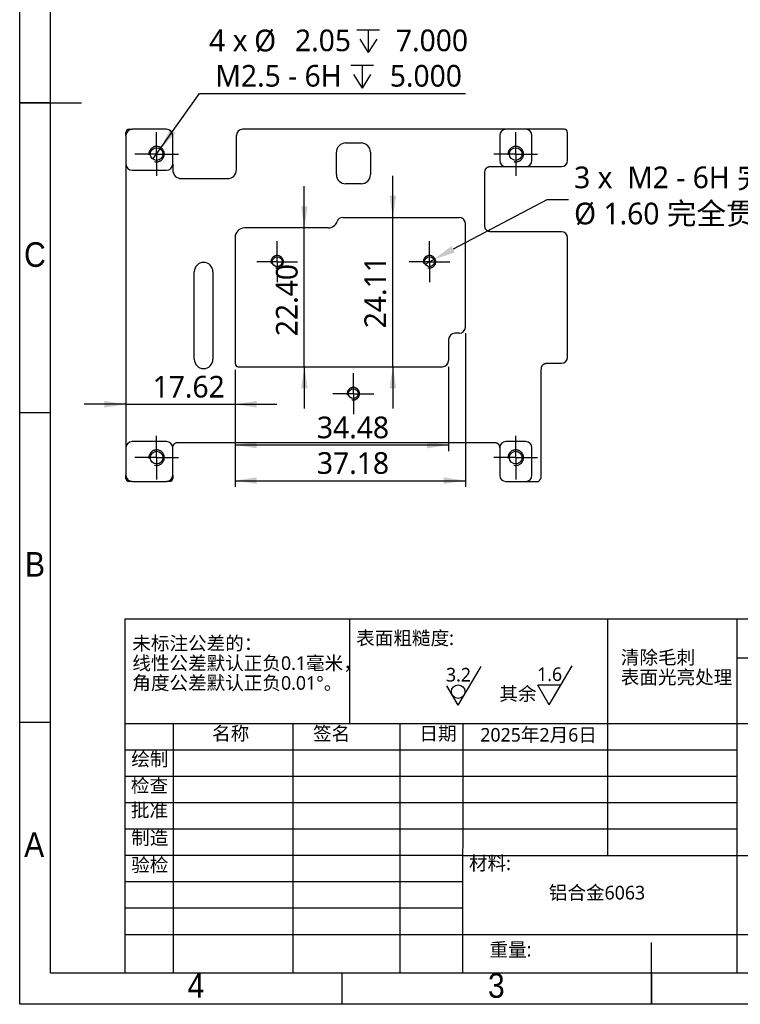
# Model space of a CAD drawing. Header units: millimetres. Extents: x 3 to 207, y 3 to 294.
# Tile 1 of 10: x 3 to 119, y 3 to 162. Entities that reach past the tile are written whole.
import ezdxf

# ---------------------------------------------------------------- set-up
doc = ezdxf.new("R2010")
doc.units = ezdxf.units.MM
doc.header["$PDSIZE"] = -1
doc.linetypes.add('CENTERX2', pattern=[20.32, 12.7, -2.54, 2.54, -2.54])
doc.linetypes.add('PHANTOM', pattern=[12.7, 6.35, -1.27, 1.27, -1.27, 1.27, -1.27])
for name, color, linetype in [('中心符号线', 7, 'CENTERX2'), ('几何体', 7, 'Continuous'), ('尺寸', 3, 'Continuous'), ('注释', 7, 'Continuous'), ('符号', 2, 'Continuous'), ('草图直线', 1, 'Continuous'), ('装饰螺纹线', 6, 'PHANTOM')]:
    doc.layers.add(name, color=color, linetype=linetype)
doc.styles.add('SLDTEXTSTYLE0', font='Microsoft YaHei.ttf', dxfattribs={"bigfont": 'bigfont'})
doc.styles.add('SLDTEXTSTYLE1', font='Microsoft YaHei.ttf')
doc.styles.add('SLDTEXTSTYLE2', font='Gothic.ttf', dxfattribs={"width": 0.913})
doc.dimstyles.new('SLDDIMSTYLE1', dxfattribs={"dimtxt": 3.5, "dimasz": 3.5, "dimexe": 0, "dimexo": 0.0625, "dimgap": 0.875, "dimtad": 1, "dimrnd": 1e-09, "dimzin": 12, "dimdsep": 46, "dimtxsty": 'SLDTEXTSTYLE1', "dimsah": 1, "dimcen": 0.09, "dimadec": 0, "dimazin": 3, "dimtfac": 1, "dimtofl": 0, "dimtmove": 0, "dimatfit": 3, "dimfxl": 0, "dimfrac": 2, "dimtolj": 1, "dimtzin": 12, "dimarcsym": 0})
doc.dimstyles.new('SLDDIMSTYLE5', dxfattribs={"dimtxt": 3.5, "dimasz": 3.5, "dimexe": 0, "dimexo": 0.0625, "dimgap": 0.875, "dimtad": 1, "dimrnd": 1e-09, "dimzin": 12, "dimdsep": 46, "dimtxsty": 'SLDTEXTSTYLE1', "dimsah": 1, "dimcen": 0.09, "dimadec": 0, "dimazin": 3, "dimtfac": 1, "dimtmove": 0, "dimatfit": 0, "dimfxl": 0, "dimfrac": 2, "dimtolj": 1, "dimtzin": 12, "dimarcsym": 0})
doc.dimstyles.new('SLDDIMSTYLE6', dxfattribs={"dimtxt": 3.5, "dimasz": 3.5, "dimexe": 0, "dimexo": 0.0625, "dimgap": 0.875, "dimtad": 0, "dimtih": 1, "dimtoh": 1, "dimrnd": 1e-09, "dimzin": 12, "dimdsep": 46, "dimtxsty": 'SLDTEXTSTYLE1', "dimblk1": 'NONE', "dimsah": 1, "dimcen": 0, "dimadec": 0, "dimazin": 3, "dimtfac": 1, "dimtdec": 3, "dimtmove": 0, "dimatfit": 3, "dimldrblk": 'NONE', "dimfxl": 0, "dimfrac": 2, "dimtolj": 1, "dimtzin": 12, "dimarcsym": 0})
doc.dimstyles.new('SLDDIMSTYLE7', dxfattribs={"dimtxt": 3.5, "dimasz": 3.5, "dimexe": 0, "dimexo": 0.0625, "dimgap": 0.875, "dimtad": 0, "dimtih": 1, "dimtoh": 1, "dimdec": 6, "dimrnd": 1e-09, "dimzin": 12, "dimdsep": 46, "dimtxsty": 'SLDTEXTSTYLE1', "dimblk1": 'NONE', "dimsah": 1, "dimcen": 0, "dimadec": 0, "dimazin": 3, "dimtfac": 1, "dimtmove": 0, "dimatfit": 3, "dimldrblk": 'NONE', "dimfxl": 0, "dimfrac": 2, "dimtolj": 1, "dimtzin": 12, "dimarcsym": 0})
doc.dimstyles.new('SLDDIMSTYLE8', dxfattribs={"dimtxt": 3.5, "dimasz": 3.5, "dimexe": 0, "dimexo": 0.0625, "dimgap": 0.875, "dimtad": 1, "dimrnd": 1e-09, "dimzin": 4, "dimdsep": 46, "dimtxsty": 'SLDTEXTSTYLE1', "dimsah": 1, "dimcen": 0.09, "dimadec": 0, "dimazin": 1, "dimtfac": 1, "dimtmove": 0, "dimatfit": 0, "dimfxl": 0, "dimfrac": 2, "dimtolj": 1, "dimtzin": 12, "dimarcsym": 0})

# ---------------------------------------------------------------- blocks, each defined once
blk = doc.blocks.new('SW_SFSYMBOL_0')
at = {"layer": '符号', "color": 0}
for p, q in [((1.97, -3.14), (5.68, 3.14)), ((1.97, -3.14), (0.12, 0)), ((3.83, 0), (0.12, 0))]:
    blk.add_line(p, q, dxfattribs=at)
at = {"layer": '符号', "color": 0, "char_height": 2.2, "attachment_point": 1}
for s, insert, style in [('1.6', (0, 2.89), 'SLDTEXTSTYLE1'), ('其余', (-6.09, -0.26), 'SLDTEXTSTYLE0')]:
    blk.add_mtext(s, dxfattribs=dict(at, insert=insert, style=style))
blk = doc.blocks.new('SW_SFSYMBOL_1')
at = {"layer": '符号', "color": 0}
for q in [(5.68, 3.14), (0.12, 0)]:
    blk.add_line((1.97, -3.14), q, dxfattribs=at)
blk.add_circle((1.97, -0.94), 1.1, dxfattribs=at)
at = {"layer": '符号', "color": 0, "insert": (0, 2.89), "char_height": 2.2, "attachment_point": 1, "style": 'SLDTEXTSTYLE1'}
blk.add_mtext('3.2', dxfattribs=at)
blk = doc.blocks.new('SW_SYMBOL_HOLE_DEPTH')
at = {"layer": '尺寸', "color": 0}
for p, q in [((0, 875), (800, 875)), ((400, 875), (400, 75)), ((100, 555), (400, 75)), ((700, 555), (400, 75))]:
    blk.add_line(p, q, dxfattribs=at)
blk = doc.blocks.new('_D_7')
at = {"layer": '尺寸', "transparency": 16777216}
for p, q in [((25.7, 141.09), (32.01, 150.01)), ((32.01, 150.01), (74.99, 150.01)), ((24.52, 139.41), (25.7, 141.09))]:
    blk.add_line(p, q, dxfattribs=at)
blk.add_solid([(25.7, 141.09), (28.16, 143.63), (27.28, 144.25)], dxfattribs=at)
at = {"layer": '尺寸', "transparency": 16777216, "xscale": 0.004592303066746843, "yscale": 0.004592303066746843, "zscale": 0.004592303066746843}
for p in [(57.44, 156.28), (56.45, 150.56)]:
    blk.add_blockref('SW_SYMBOL_HOLE_DEPTH', p, dxfattribs=at)
at = {"layer": '尺寸', "transparency": 16777216, "char_height": 3.5, "attachment_point": 1, "style": 'SLDTEXTSTYLE1'}
for s, insert in [('4 x ', (33.6, 160.36)), ('%%c', (40.86, 160.33)), (' 2.05 ', (46.27, 160.36)), (' 7.000', (62.56, 160.36)), ('M2.5 - 6H ', (34.59, 154.64)), (' 5.000', (61.57, 154.64))]:
    blk.add_mtext(s, dxfattribs=dict(at, insert=insert))
blk = doc.blocks.new('_None')
blk = doc.blocks.new('_D_8')
at = {"layer": 'Defpoints', "color": 0, "transparency": 16777216}
for p in [(68.47, 122.5), (69.88, 123.25)]:
    blk.add_point(p, dxfattribs=at)
at = {"layer": '尺寸', "color": 0, "lineweight": -2, "transparency": 16777216}
for p, q in [((88.14, 132.89), (72.98, 124.88)), ((91.64, 132.89), (88.14, 132.89)), ((68.47, 122.5), (69.88, 123.25))]:
    blk.add_line(p, q, dxfattribs=at)
at = {"layer": '尺寸', "color": 0, "transparency": 16777216}
blk.add_solid([(72.71, 125.4), (73.25, 124.37), (69.88, 123.25)], dxfattribs=at)
at = {"layer": '尺寸', "color": 0, "transparency": 16777216, "insert": (92.52, 138.24), "char_height": 3.5, "attachment_point": 1, "style": 'SLDTEXTSTYLE1'}
blk.add_mtext('\\A1;3 x  M2 - 6H 完全贯穿\\P%%c 1.60 完全贯穿\\P', dxfattribs=at)
blk = doc.blocks.new('_D_9')
at = {"layer": '尺寸', "transparency": 16777216}
for p, q in [((48.96, 128.32), (48.96, 135.05)), ((48.96, 105.92), (48.96, 128.32)), ((48.96, 105.92), (48.96, 99.19))]:
    blk.add_line(p, q, dxfattribs=at)
for points in [[(48.96, 128.32), (49.5, 131.82), (48.43, 131.82)], [(48.96, 105.92), (48.43, 102.42), (49.5, 102.42)]]:
    blk.add_solid(points, dxfattribs=at)
at = {"layer": '尺寸', "transparency": 16777216, "insert": (44.37, 110.85), "char_height": 3.5, "attachment_point": 1, "rotation": 90, "style": 'SLDTEXTSTYLE1'}
blk.add_mtext('22.40', dxfattribs=at)
blk = doc.blocks.new('_D_10')
at = {"layer": '尺寸', "transparency": 16777216}
for p, q in [((63.26, 130.03), (63.26, 136.76)), ((63.26, 105.92), (63.26, 130.03)), ((63.26, 105.92), (63.26, 99.19))]:
    blk.add_line(p, q, dxfattribs=at)
for points in [[(63.26, 130.03), (63.79, 133.53), (62.72, 133.53)], [(63.26, 105.92), (62.72, 102.42), (63.79, 102.42)]]:
    blk.add_solid(points, dxfattribs=at)
at = {"layer": '尺寸', "transparency": 16777216, "insert": (58.66, 112.13), "char_height": 3.5, "attachment_point": 1, "rotation": 90, "style": 'SLDTEXTSTYLE1'}
blk.add_mtext('24.11', dxfattribs=at)
blk = doc.blocks.new('_D_11')
at = {"layer": '尺寸', "transparency": 16777216}
for p, q in [((37.78, 105.42), (37.78, 92.29)), ((72.26, 105.92), (72.26, 92.29)), ((37.78, 93.29), (72.26, 93.29))]:
    blk.add_line(p, q, dxfattribs=at)
for points in [[(37.78, 93.29), (41.28, 92.75), (41.28, 93.82)], [(72.26, 93.29), (68.76, 93.82), (68.76, 92.75)]]:
    blk.add_solid(points, dxfattribs=at)
at = {"layer": '尺寸', "transparency": 16777216, "insert": (50.99, 97.88), "char_height": 3.5, "attachment_point": 1, "style": 'SLDTEXTSTYLE1'}
blk.add_mtext('34.48', dxfattribs=at)
blk = doc.blocks.new('_D_12')
at = {"layer": '尺寸', "transparency": 16777216}
for p, q in [((74.96, 111.32), (74.96, 86.53)), ((37.78, 105.42), (37.78, 86.53)), ((37.78, 87.53), (74.96, 87.53))]:
    blk.add_line(p, q, dxfattribs=at)
for points in [[(37.78, 87.53), (41.28, 87), (41.28, 88.07)], [(74.96, 87.53), (71.46, 88.07), (71.46, 87)]]:
    blk.add_solid(points, dxfattribs=at)
at = {"layer": '尺寸', "transparency": 16777216, "insert": (50.99, 92.13), "char_height": 3.5, "attachment_point": 1, "style": 'SLDTEXTSTYLE1'}
blk.add_mtext('37.18', dxfattribs=at)
blk = doc.blocks.new('_D_13')
at = {"layer": '尺寸', "transparency": 16777216}
for p, q in [((37.78, 105.42), (37.78, 98.86)), ((20.16, 99.86), (13.43, 99.86)), ((20.16, 99.86), (37.78, 99.86)), ((37.78, 99.86), (44.52, 99.86))]:
    blk.add_line(p, q, dxfattribs=at)
for points in [[(20.16, 99.86), (16.66, 100.4), (16.66, 99.32)], [(37.78, 99.86), (41.28, 99.32), (41.28, 100.4)]]:
    blk.add_solid(points, dxfattribs=at)
at = {"layer": '尺寸', "transparency": 16777216, "insert": (24.46, 104.45), "char_height": 3.5, "attachment_point": 1, "style": 'SLDTEXTSTYLE1'}
blk.add_mtext('17.62', dxfattribs=at)
blk = doc.blocks.new('SW_CENTERMARKSYMBOL_0')
at = {"layer": '中心符号线', "color": 0}
for p, q in [((0, 2.5), (0, 3.525)), ((0, 0), (0, 2.5)), ((-2.5, 0), (-3.525, 0)), ((0, 0), (-2.5, 0)), ((0, 0), (0, -2.5)), ((0, 0), (2.5, 0)), ((2.5, 0), (3.525, 0)), ((0, -2.5), (0, -3.525))]:
    blk.add_line(p, q, dxfattribs=at)
blk = doc.blocks.new('SW_CENTERMARKSYMBOL_1')
at = {"layer": '中心符号线', "color": 0}
for p, q in [((0, 2.5), (0, 3.525)), ((0, 0), (0, 2.5)), ((-2.5, 0), (-3.525, 0)), ((0, 0), (-2.5, 0)), ((0, 0), (0, -2.5)), ((0, 0), (2.5, 0)), ((2.5, 0), (3.525, 0)), ((0, -2.5), (0, -3.525))]:
    blk.add_line(p, q, dxfattribs=at)
blk = doc.blocks.new('SW_CENTERMARKSYMBOL_2')
at = {"layer": '中心符号线', "color": 0}
for p, q in [((0, 2.5), (0, 3.525)), ((0, 0), (0, 2.5)), ((-2.5, 0), (-3.525, 0)), ((0, 0), (-2.5, 0)), ((0, 0), (0, -2.5)), ((0, 0), (2.5, 0)), ((2.5, 0), (3.525, 0)), ((0, -2.5), (0, -3.525))]:
    blk.add_line(p, q, dxfattribs=at)
blk = doc.blocks.new('SW_CENTERMARKSYMBOL_3')
at = {"layer": '中心符号线', "color": 0}
for p, q in [((0, 2.5), (0, 3.525)), ((0, 0), (0, 2.5)), ((-2.5, 0), (-3.525, 0)), ((0, 0), (-2.5, 0)), ((0, 0), (0, -2.5)), ((0, 0), (2.5, 0)), ((2.5, 0), (3.525, 0)), ((0, -2.5), (0, -3.525))]:
    blk.add_line(p, q, dxfattribs=at)
blk = doc.blocks.new('SW_CENTERMARKSYMBOL_4')
at = {"layer": '中心符号线', "color": 0}
for p, q in [((0, 2.5), (0, 3.3)), ((0, 0), (0, 2.5)), ((-2.5, 0), (-3.3, 0)), ((0, 0), (-2.5, 0)), ((0, 0), (0, -2.5)), ((0, 0), (2.5, 0)), ((2.5, 0), (3.3, 0)), ((0, -2.5), (0, -3.3))]:
    blk.add_line(p, q, dxfattribs=at)
blk = doc.blocks.new('SW_CENTERMARKSYMBOL_5')
at = {"layer": '中心符号线', "color": 0}
for p, q in [((0, 2.5), (0, 3.3)), ((0, 0), (0, 2.5)), ((-2.5, 0), (-3.3, 0)), ((0, 0), (-2.5, 0)), ((0, 0), (0, -2.5)), ((0, 0), (2.5, 0)), ((2.5, 0), (3.3, 0)), ((0, -2.5), (0, -3.3))]:
    blk.add_line(p, q, dxfattribs=at)
blk = doc.blocks.new('SW_CENTERMARKSYMBOL_6')
at = {"layer": '中心符号线', "color": 0}
for p, q in [((0, 2.5), (0, 3.3)), ((0, 0), (0, 2.5)), ((-2.5, 0), (-3.3, 0)), ((0, 0), (-2.5, 0)), ((0, 0), (0, -2.5)), ((0, 0), (2.5, 0)), ((2.5, 0), (3.3, 0)), ((0, -2.5), (0, -3.3))]:
    blk.add_line(p, q, dxfattribs=at)

msp = doc.modelspace()

# ---------------------------------------------------------------- linework, layer by layer
at = {"layer": '几何体'}
for p, q in [((20.1648103, 143.2483258), (20.1648103, 143.7483258)), ((20.1648103, 143.2483258), (20.1648103, 138.6484038)), ((20.6648103, 144.2483258), (21.1648103, 144.2483258)), ((26.7098353, 144.2483258), (21.1648103, 144.2483258)), ((27.7098353, 138.6484038), (27.7098353, 143.2483258)), ((37.9946913, 137.6983258), (37.9946913, 143.2483258)), ((81.5097193, 144.2483258), (38.9946913, 144.2483258)), ((80.5097193, 143.2483258), (80.5097193, 139.2484088)), ((84.7097193, 144.2483258), (81.5097193, 144.2483258)), ((90.9648103, 144.2483258), (84.7097193, 144.2483258)), ((85.7097193, 139.2484088), (85.7097193, 143.2483258)), ((91.4648103, 139.2484088), (91.4648103, 143.7483258)), ((55.6295593, 142.0483258), (58.1295593, 142.0483258)), ((54.1295593, 136.9483258), (54.1295593, 140.5483258)), ((59.6295593, 140.5483258), (59.6295593, 136.9483258)), ((20.1648103, 138.6484038), (20.1648103, 92.8484968)), ((27.7098353, 138.6484038), (27.7098353, 137.6983258)), ((21.1648103, 137.6484038), (26.7098353, 137.6484038)), ((78.1147033, 128.7183978), (78.1147033, 137.2484088)), ((79.1147033, 138.2484088), (81.5097193, 138.2484088)), ((81.5097193, 138.2484088), (84.7097193, 138.2484088)), ((84.7097193, 138.2484088), (90.4648103, 138.2484088)), ((29.1098353, 136.2983258), (36.5946913, 136.2983258)), ((58.1295593, 135.4483258), (55.6295593, 135.4483258)), ((55.1872941, 130.0284139), (73.9606484, 130.0284139)), ((74.9606484, 112.3182718), (74.9606484, 129.0284139)), ((52.8156852, 128.319281), (39.2846893, 128.319281)), ((90.4648103, 127.7183978), (79.1147033, 127.7183978)), ((37.7846893, 126.819281), (37.7846893, 106.4182718)), ((91.4648103, 107.4881028), (91.4648103, 126.7183978)), ((31.1957993, 107.1183978), (31.1957993, 121.2643658)), ((34.1957993, 121.2643658), (34.1957993, 107.1183978)), ((73.9606484, 111.3182718), (73.2606484, 111.3182718)), ((72.2606484, 110.3182718), (72.2606484, 106.9182718)), ((38.2846893, 105.9182718), (71.2606484, 105.9182718)), ((87.2300843, 88.2483258), (87.2300843, 105.4881028)), ((88.2300843, 106.4881028), (90.4648103, 106.4881028)), ((26.7098303, 93.8484968), (21.1648103, 93.8484968)), ((84.7097193, 93.8484968), (81.5097243, 93.8484968)), ((20.1648103, 92.8484968), (20.1648103, 88.3983258)), ((27.7098303, 92.7183978), (27.7098303, 92.8484968)), ((27.7098303, 88.3983258), (27.7098303, 92.7183978)), ((28.7098303, 93.7183978), (79.5097243, 93.7183978)), ((80.5097243, 92.8484968), (80.5097243, 92.7183978)), ((80.5097243, 92.7183978), (80.5097243, 88.3983258)), ((85.7097193, 88.3983258), (85.7097193, 92.8484968)), ((20.1648103, 87.8983258), (20.1648103, 88.3983258)), ((27.7098303, 88.3983258), (27.7098303, 87.8983258)), ((21.1648103, 87.3983258), (20.6648103, 87.3983258)), ((21.1648103, 87.3983258), (26.7098303, 87.3983258)), ((27.2098303, 87.3983258), (26.7098303, 87.3983258)), ((81.5097243, 87.3983258), (84.7097193, 87.3983258)), ((84.7097193, 87.3983258), (86.7568669, 87.3983258))]:
    msp.add_line(p, q, dxfattribs=at)
for centre, radius in [((25.1098353, 140.2484038), 1.025), ((83.1097193, 140.2484038), 1.025), ((44.5819985, 122.8733258), 0.8), ((69.17712, 122.8733258), 0.8), ((56.8795593, 101.5733258), 0.8), ((25.1098353, 91.2485018), 1.025), ((83.1097193, 91.2485018), 1.025)]:
    msp.add_circle(centre, radius, dxfattribs=at)
for centre, radius, start, end in [((21.1648103, 143.2483258), 1, 90, 180), ((20.6648103, 143.7483258), 0.5, 90, 180), ((26.7098353, 143.2483258), 1, 0, 90), ((38.9946913, 143.2483258), 1, 90, 180), ((81.5097193, 143.2483258), 1, 90, 180), ((84.7097193, 143.2483258), 1, 0, 90), ((90.9648103, 143.7483258), 0.5, 0, 90), ((55.6295593, 140.5483258), 1.5, 90, 180), ((58.1295593, 140.5483258), 1.5, 0, 90), ((21.1648103, 138.6484038), 1, 180, 270), ((26.7098353, 138.6484038), 1, 270, 0), ((81.5097193, 139.2484088), 1, 180, 270), ((84.7097193, 139.2484088), 1, 270, 0), ((90.4648103, 139.2484088), 1, 270, 0), ((29.1098353, 137.6983258), 1.4, 180, 270), ((36.5946913, 137.6983258), 1.4, 270, 0), ((55.6295593, 136.9483258), 1.5, 180, 270), ((58.1295593, 136.9483258), 1.5, 270, 0), ((52.8156852, 129.819281), 1.5, 270, 341.557858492), ((55.1872941, 129.0284139), 1, 90, 161.557858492), ((73.9606484, 129.0284139), 1, 0, 90), ((39.2846893, 126.819281), 1.5, 90, 180), ((90.4648103, 126.7183978), 1, 0, 90), ((32.6957993, 121.2643658), 1.5, 0, 180), ((73.2606484, 110.3182718), 1, 90, 180), ((73.9606484, 112.3182718), 1, 270, 0), ((32.6957993, 107.1183978), 1.5, 180, 0), ((71.2606484, 106.9182718), 1, 270, 0), ((90.4648103, 107.4881028), 1, 270, 0), ((38.2846893, 106.4182718), 0.5, 180, 270), ((21.1648103, 92.8484968), 1, 90, 180), ((26.7098303, 92.8484968), 1, 0, 90), ((81.5097243, 92.8484968), 1, 90, 180), ((84.7097193, 92.8484968), 1, 0, 90), ((21.1648103, 88.3983258), 1, 180, 270), ((20.6648103, 87.8983258), 0.5, 180, 270), ((26.7098303, 88.3983258), 1, 270, 0), ((27.2098303, 87.8983258), 0.5, 270, 0), ((81.5097243, 88.3983258), 1, 180, 270), ((84.7097193, 88.3983258), 1, 270, 0), ((86.2300843, 88.2483258), 1, 301.788330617, 0)]:
    msp.add_arc(centre, radius, start, end, dxfattribs=at)
for points, knots in [([(78.1147033, 137.2484088), (78.1157464, 137.2977762), (78.1177565, 137.3929097), (78.1356543, 137.5297061), (78.1648075, 137.6548536), (78.2061671, 137.768342), (78.2596263, 137.8700967), (78.3252958, 137.9599785), (78.4031336, 138.0378163), (78.4930154, 138.1034858), (78.5947701, 138.1569449), (78.7082585, 138.1983046), (78.833406, 138.2274578), (78.9702024, 138.2453555), (79.0653359, 138.2473657), (79.1147033, 138.2484088)], [0, 0, 0, 0, 0.09126111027, 0.17586488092, 0.25460417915, 0.32846098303, 0.39862257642, 0.46647051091, 0.53352948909, 0.60137742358, 0.67153901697, 0.74539582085, 0.82413511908, 0.90873888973, 1, 1, 1, 1]), ([(79.1147033, 127.7183978), (79.0653359, 127.719441), (78.9702024, 127.7214511), (78.833406, 127.7393488), (78.7082585, 127.7685021), (78.5947701, 127.8098617), (78.4930154, 127.8633209), (78.4031336, 127.9289904), (78.3252958, 128.0068282), (78.2596263, 128.09671), (78.2061671, 128.1984647), (78.1648075, 128.3119531), (78.1356543, 128.4371006), (78.1177565, 128.573897), (78.1157464, 128.6690305), (78.1147033, 128.7183978)], [0, 0, 0, 0, 0.09126111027, 0.17586488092, 0.25460417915, 0.32846098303, 0.39862257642, 0.46647051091, 0.53352948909, 0.60137742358, 0.67153901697, 0.74539582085, 0.82413511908, 0.90873888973, 1, 1, 1, 1]), ([(87.2300843, 105.4881028), (87.2311274, 105.5374702), (87.2331375, 105.6326037), (87.2510353, 105.7694001), (87.2801885, 105.8945476), (87.3215481, 106.008036), (87.3750073, 106.1097907), (87.4406768, 106.1996725), (87.5185146, 106.2775103), (87.6083964, 106.3431798), (87.7101511, 106.3966389), (87.8236395, 106.4379986), (87.948787, 106.4671518), (88.0855834, 106.4850495), (88.1807169, 106.4870597), (88.2300843, 106.4881028)], [0, 0, 0, 0, 0.0912611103, 0.1758648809, 0.2546041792, 0.328460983, 0.3986225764, 0.4664705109, 0.5335294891, 0.6013774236, 0.671539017, 0.7453958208, 0.8241351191, 0.9087388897, 1, 1, 1, 1]), ([(27.7143382, 92.8481724), (27.7184166, 92.891201), (27.7263052, 92.9744297), (27.7516466, 93.0935132), (27.7867678, 93.2024802), (27.8325557, 93.3012384), (27.8888677, 93.3897182), (27.9557633, 93.4678002), (28.0331715, 93.5353723), (28.1209858, 93.5923748), (28.2190874, 93.6388021), (28.3273914, 93.6747545), (28.4458561, 93.7001202), (28.5744797, 93.7157201), (28.6636613, 93.7174844), (28.7098303, 93.7183978)], [0, 0, 0, 0, 0.0868182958, 0.1679297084, 0.2441606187, 0.3165048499, 0.3861228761, 0.4543144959, 0.5224611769, 0.5919470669, 0.6640792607, 0.7400283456, 0.8207991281, 0.90722841, 1, 1, 1, 1]), ([(79.5097243, 93.7183978), (79.559595, 93.7173335), (79.6556626, 93.7152833), (79.7937366, 93.6970087), (79.9199178, 93.6672331), (80.0341938, 93.6249836), (80.1364837, 93.5703661), (80.2266368, 93.5032689), (80.3044777, 93.4237428), (80.3698634, 93.3319234), (80.4228288, 93.2279947), (80.4632136, 93.112083), (80.492066, 92.9843206), (80.5007272, 92.8946492), (80.5052163, 92.8481724)], [0, 0, 0, 0, 0.1002130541, 0.1930437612, 0.2793848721, 0.3603441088, 0.4372620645, 0.5116980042, 0.5853689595, 0.6600447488, 0.7374262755, 0.8190454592, 0.9062110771, 1, 1, 1, 1])]:
    msp.add_open_spline(points, degree=3, knots=knots, dxfattribs=at)
at = {"layer": '草图直线'}
for p, q in [((3, 3), (3, 294)), ((8, 8), (8, 289)), ((2.999, 148.5), (13.001, 148.5)), ((8, 148.5), (3, 148.5)), ((8, 98.5), (3, 98.5)), ((20, 65.25), (202, 65.25)), ((20, 65.25), (20, 8)), ((56.3108907, 48.287212), (56.3341912, 65.25)), ((97.8890335, 65.25), (97.8890335, 27)), ((118.8, 65.25), (118.8, 8)), ((202, 58.875), (118.8, 58.875)), ((8, 48.5), (3, 48.5)), ((202.0001461, 48.287212), (19.9999744, 48.287212)), ((27.8, 48.25), (27.8, 8)), ((47.0903628, 48.287212), (47.0903628, 8)), ((64.3989262, 48.25), (64.3989262, 8)), ((74.5446864, 8), (74.600026, 48.287212)), ((118.8, 44), (20, 44)), ((118.8, 39.75), (20, 39.75)), ((118.8, 35.5), (20, 35.5)), ((118.8, 31.25), (20, 31.25)), ((74.6, 27), (20, 27)), ((74.6, 27), (202, 27)), ((74.6, 22.749928), (20, 22.749928)), ((74.6, 18.5), (20, 18.5)), ((20, 14.25), (202, 14.25)), ((105, 2.999), (105, 13.001)), ((202, 8), (8, 8)), ((55, 8), (55, 3)), ((105, 8), (105, 3)), ((207, 3), (3, 3))]:
    msp.add_line(p, q, dxfattribs=at)
at = {"layer": '装饰螺纹线'}
for centre, radius in [((25.1098353, 140.2484038), 1.25), ((83.1097193, 140.2484038), 1.25), ((44.5819985, 122.8733258), 1), ((69.17712, 122.8733258), 1), ((56.8795593, 101.5733258), 1), ((25.1098353, 91.2485018), 1.25), ((83.1097193, 91.2485018), 1.25)]:
    msp.add_arc(centre, radius, 255, 195, dxfattribs=at)

# ---------------------------------------------------------------- block references
at = {"layer": '中心符号线'}
for name, p in [('SW_CENTERMARKSYMBOL_3', (25.1098353, 140.2484038)), ('SW_CENTERMARKSYMBOL_0', (83.1097193, 140.2484038)), ('SW_CENTERMARKSYMBOL_5', (44.5819985, 122.8733258)), ('SW_CENTERMARKSYMBOL_6', (69.17712, 122.8733258)), ('SW_CENTERMARKSYMBOL_4', (56.8795593, 101.5733258)), ('SW_CENTERMARKSYMBOL_2', (25.1098353, 91.2485018)), ('SW_CENTERMARKSYMBOL_1', (83.1097193, 91.2485018))]:
    msp.add_blockref(name, p, dxfattribs=at)
at = {"layer": '符号'}
for name, p in [('SW_SFSYMBOL_1', (71.8287956, 54.4171758)), ('SW_SFSYMBOL_0', (86.5407499, 54.5003493))]:
    msp.add_blockref(name, p, dxfattribs=at)

# ---------------------------------------------------------------- texts
at = {"layer": '注释'}
for s, insert, char_height, attachment_point, style in [('C', (5.4586589, 126.0136245), 3.96875, 2, 'SLDTEXTSTYLE2'), ('B', (5.4706018, 76.0136245), 3.96875, 2, 'SLDTEXTSTYLE2'), ('未标注公差的：', (21.1841702, 62.3785074), 2.2, 1, 'SLDTEXTSTYLE0'), ('表面粗糙度:', (57.3386475, 63.213496), 2.2, 1, 'SLDTEXTSTYLE0'), ('清除毛刺', (100.0626294, 60.1014724), 2.2, 1, 'SLDTEXTSTYLE0'), ('线性公差默认正负0.1毫米，', (21.1841702, 59.1785075), 2.2, 1, 'SLDTEXTSTYLE0'), ('表面光亮处理', (100.0626294, 56.9014725), 2.2, 1, 'SLDTEXTSTYLE0'), ('角度公差默认正负0.01°。', (21.1841702, 55.9785076), 2.2, 1, 'SLDTEXTSTYLE0'), ('名称', (34.0738592, 47.8216898), 2.2, 1, 'SLDTEXTSTYLE0'), ('签名', (50.3639825, 47.8059303), 2.2, 1, 'SLDTEXTSTYLE0'), ('日期', (67.5450969, 47.8203532), 2.2, 1, 'SLDTEXTSTYLE0'), ('2025年2月6日', (77.3706159, 47.5989025), 2.2, 1, 'SLDTEXTSTYLE0'), ('绘制', (21.0150631, 43.6738888), 2.2, 1, 'SLDTEXTSTYLE0'), ('检查', (20.9539783, 39.3985811), 2.2, 1, 'SLDTEXTSTYLE0'), ('批准', (20.9520253, 35.4210041), 2.2, 1, 'SLDTEXTSTYLE0'), ('A', (5.3396881, 30.7636245), 3.96875, 2, 'SLDTEXTSTYLE2'), ('制造', (21.012589, 30.9778786), 2.2, 1, 'SLDTEXTSTYLE0'), ('材料:', (75.5408594, 26.8641155), 2.2, 1, 'SLDTEXTSTYLE0'), ('验检', (21.0072504, 26.5938231), 2.2, 1, 'SLDTEXTSTYLE0'), ('铝合金6063', (88.436904, 22.1192826), 2.2, 1, 'SLDTEXTSTYLE0'), ('重量: ', (78.8638218, 12.9188642), 2.2, 1, 'SLDTEXTSTYLE0'), ('4', (31.4600369, 8.0136245), 3.96875, 2, 'SLDTEXTSTYLE2'), ('3', (79.9600369, 8.0136245), 3.96875, 2, 'SLDTEXTSTYLE2')]:
    msp.add_mtext(s, dxfattribs=dict(at, insert=insert, char_height=char_height, attachment_point=attachment_point, style=style))

# ---------------------------------------------------------------- dimensions: what is measured, and where the dimension line sits
at = {"layer": '尺寸'}
dim = msp.add_diameter_dim_2p(p1=(24.5182042, 139.4113867), p2=(25.7014663, 141.085421), text='4 x <> {\\fGDT;x} 7.000\\PM2.5 - 6H {\\fGDT;x} 5.000\\P', dimstyle='SLDDIMSTYLE6', dxfattribs=at)
dim.commit()
dim.dimension.update_dxf_attribs({"geometry": '_D_7', "text_midpoint": (54.2913799, 155.7358678), "dimtype": 163})
dim = msp.add_diameter_dim_2p(p1=(68.4696802, 122.4997901), p2=(69.8845598, 123.2468616), text='3 x  M2 - 6H 完全贯穿\\P%%c 1.60 完全贯穿\\P', dimstyle='SLDDIMSTYLE7', override={"dimpost": '<>'}, dxfattribs=at)
dim.commit()
dim.dimension.update_dxf_attribs({"geometry": '_D_8', "text_midpoint": (115.9576606, 132.8865875), "dimtype": 163})
for base, p1, p2, dimstyle, picture, middle in [((63.2552238, 130.0284139), (71.2606484, 105.9182718), (55.1872941, 130.0284139), 'SLDDIMSTYLE5', '_D_10', (63.2552238, 117.7010665)), ((48.9641948, 128.319281), (38.2846893, 105.9182718), (52.8156852, 128.319281), 'SLDDIMSTYLE8', '_D_9', (48.9641948, 116.4224617))]:
    dim = msp.add_linear_dim(base=base, p1=p1, p2=p2, angle=90, dimstyle=dimstyle, dxfattribs=at)
    dim.commit()
    dim.dimension.update_dxf_attribs({"geometry": picture, "text_midpoint": middle, "dimtype": 160})
for base, p1, p2, dimstyle, picture, middle in [((74.9606484, 87.534377), (37.7846893, 106.4182718), (74.9606484, 112.3182718), 'SLDDIMSTYLE1', '_D_12', (56.5645573, 87.534377)), ((72.2606484, 93.2860026), (37.7846893, 106.4182718), (72.2606484, 106.9182718), 'SLDDIMSTYLE1', '_D_11', (56.5645573, 93.2860026)), ((37.7846893, 99.859289), (20.1648103, 92.8484968), (37.7846893, 106.4182718), 'SLDDIMSTYLE5', '_D_13', (30.0366514, 99.859289))]:
    dim = msp.add_linear_dim(base=base, p1=p1, p2=p2, dimstyle=dimstyle, dxfattribs=at)
    dim.commit()
    dim.dimension.update_dxf_attribs({"geometry": picture, "text_midpoint": middle, "dimtype": 160})

doc.saveas('drawing.dxf')
